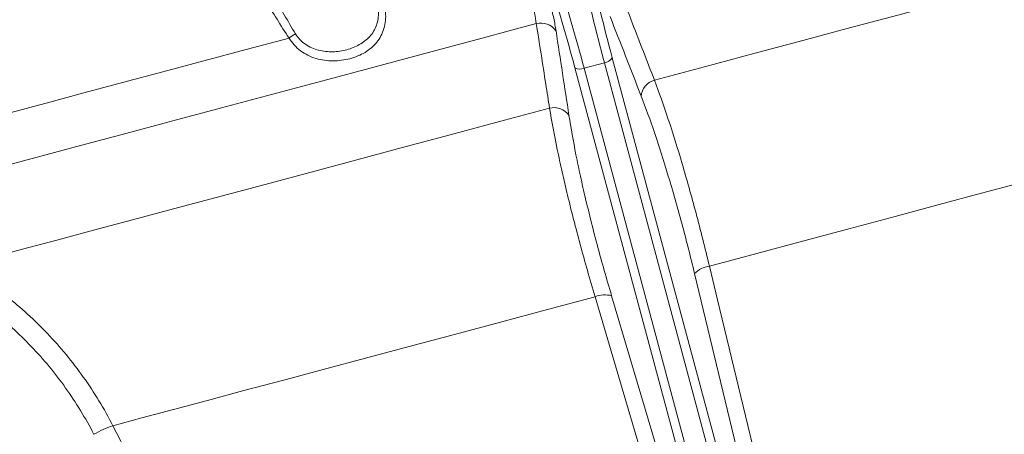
# Model space of a CAD drawing. Header units: millimetres. Extents: x -45 to 292, y -167 to 549.
# Tile 5 of 16: x 124 to 234, y -30 to 16. Entities that reach past the tile are written whole.
import ezdxf

# ---------------------------------------------------------------- set-up
doc = ezdxf.new("R2010")
doc.units = ezdxf.units.MM

msp = doc.modelspace()

# ---------------------------------------------------------------- linework, layer by layer
at = {"color": 7, "linetype": 'Continuous', "lineweight": 15}
for p, q in [((189.29, 11.07), (187.05, 10.47)), ((220.69, -106.1), (189.29, 11.07)), ((190.16, 11.64), (221.55, -105.54)), ((217.41, -106.65), (186.01, 10.52)), ((187.05, 10.47), (218.44, -106.7)), ((221.48, -104.52), (199.3, -12.35)), ((190.09, -14.82), (216.96, -105.73))]:
    msp.add_line(p, q, dxfattribs=at)
at = {"color": 7, "linetype": 'Continuous', "lineweight": 15, "flags": 128}
for points in [[(194.84, 9.14), (200.39, 10.63), (205.88, 12.1), (211.31, 13.55), (216.64, 14.98), (221.85, 16.38), (226.93, 17.74), (231.84, 19.05), (236.58, 20.32), (241.11, 21.54), (245.42, 22.69), (249.49, 23.78), (253.31, 24.81), (256.85, 25.76), (260.11, 26.63)], [(106.29, -4.79), (109.72, -3.87), (113.46, -2.87), (117.49, -1.79), (121.79, -0.64), (126.35, 0.59), (131.15, 1.87), (136.18, 3.22), (141.4, 4.62), (146.8, 6.06), (152.36, 7.55), (158.05, 9.08), (163.86, 10.64), (169.76, 12.22), (175.73, 13.82), (181.73, 15.43)], [(119.45, 4.48), (123.31, 5.52), (127.34, 6.6), (131.52, 7.72), (135.84, 8.87), (140.29, 10.07), (144.86, 11.29), (149.54, 12.54), (154.31, 13.82)], [(117.93, -11.47), (121.19, -10.6), (124.73, -9.65), (128.55, -8.62), (132.62, -7.53), (136.93, -6.38), (141.47, -5.16), (146.2, -3.89), (151.11, -2.58), (156.19, -1.22), (161.4, 0.18), (166.74, 1.61), (172.16, 3.06), (177.66, 4.54), (183.2, 6.02)], [(200.94, -11.52), (206.21, -10.1), (211.42, -8.71), (216.54, -7.34), (221.55, -5.99), (226.41, -4.69), (231.11, -3.43), (235.61, -2.23), (239.89, -1.08), (243.94, 0), (247.72, 1.02), (251.22, 1.96), (254.42, 2.81)], [(200.94, -11.52), (201.84, -15.27), (205.46, -30.3), (219.94, -90.42), (223.13, -103.68)], [(134.77, -29.25), (137.97, -28.39), (141.47, -27.45), (145.25, -26.44), (149.3, -25.35), (153.58, -24.21), (158.08, -23), (162.78, -21.74), (167.64, -20.44), (172.64, -19.1), (177.77, -17.73), (182.98, -16.33), (188.25, -14.92)], [(215.11, -105.83), (214.02, -102.12), (209.64, -87.29), (192.11, -27.99), (188.25, -14.92)], [(134.77, -29.25), (136.58, -32.76), (143.84, -46.82), (172.87, -103.04), (179.27, -115.43)]]:
    msp.add_lwpolyline(points, dxfattribs=at)
at = {"color": 7, "linetype": 'Continuous', "lineweight": 15}
for centre, radius, start, end in [((182.26, 13.49), 2, 34.3526, 105.3409), ((141.69, 34.13), 23.9, 301.8576, 303.8868), ((189.15, 12.24), 1.18, 277.0274, 329.2772), ((186.59, 11.55), 1.18, 240.7218, 292.9729), ((195.36, 7.21), 2, 105.1912, 175.7847), ((183.71, 4.09), 2, 34.215, 104.8091), ((201.33, -14.31), 2.82, 97.9375, 135.9992), ((189.31, -17.53), 2.82, 74.0006, 112.0628), ((137.81, -38.75), 9.98, 107.7853, 121.147)]:
    msp.add_arc(centre, radius, start, end, dxfattribs=at)
for centre, major_axis, ratio, start_param, end_param in [((193.55, 32.37), (-9.33, 48.22), 0.161522, 1.756757, 1.983649), ((173.64, 27.1), (-16.29, 47.4), 0.158323, 4.299998, 4.526891), ((192.58, 32.18), (-9.6, 49.19), 0.158323, 1.756295, 1.983188), ((172.71, 26.78), (-16.03, 46.43), 0.161522, 4.299536, 4.526429)]:
    msp.add_ellipse(centre, major_axis=major_axis, ratio=ratio, start_param=start_param, end_param=end_param, dxfattribs=at)
for points, knots in [([(154.31, 13.82), (153.39, 15.2), (152.52, 16.61), (150.87, 19.45), (150.07, 20.89), (147.77, 25.24), (146.32, 28.18), (143.56, 34.12), (142.23, 37.12), (139.67, 43.15), (138.44, 46.18), (137.25, 49.23)], [0, 0, 0, 0, 0.125, 0.125, 0.25, 0.25, 0.5, 0.5, 0.75, 0.75, 1, 1, 1, 1]), ([(139.06, 49.98), (140.19, 46.93), (141.35, 43.88), (143.75, 37.82), (144.99, 34.81), (147.58, 28.83), (148.93, 25.86), (151.08, 21.46), (151.82, 20.01), (153.36, 17.12), (154.16, 15.69), (155.02, 14.28)], [0, 0, 0, 0, 0.25, 0.25, 0.5, 0.5, 0.75, 0.75, 0.875, 0.875, 1, 1, 1, 1]), ([(181.73, 15.43), (181.64, 16.16), (181.49, 16.98), (181.16, 18.37), (181.04, 18.85), (180.77, 19.82), (180.62, 20.32), (180.46, 20.83)], [0, 0, 0, 0, 0.5, 0.5, 0.75, 0.75, 1, 1, 1, 1]), ([(182.33, 21.09), (182.52, 20.48), (182.7, 19.88), (183.02, 18.71), (183.17, 18.14), (183.44, 17.04), (183.56, 16.51), (183.77, 15.53), (183.85, 15.06), (183.92, 14.62)], [0, 0, 0, 0, 0.25, 0.25, 0.5, 0.5, 0.75, 0.75, 1, 1, 1, 1]), ([(191.41, 18.02), (191.74, 17.18), (192.06, 16.34), (192.38, 15.5), (193.2, 13.38), (194.02, 11.26), (194.84, 9.14)], [0, 0, 0, 0, 0.004, 0.004, 0.004, 0.0141024, 0.0141024, 0.0141024, 0.0141024]), ([(165.01, 16.69), (165.03, 16.37), (165.03, 16.07), (164.97, 15.46), (164.91, 15.17), (164.74, 14.6), (164.63, 14.33), (164.37, 13.82), (164.21, 13.58), (163.85, 13.14), (163.66, 12.93), (163.22, 12.56), (162.98, 12.38), (162.48, 12.08), (162.21, 11.95), (161.66, 11.71), (161.36, 11.61), (160.76, 11.45), (160.45, 11.39), (159.83, 11.31), (159.51, 11.29), (158.87, 11.29), (158.55, 11.31), (157.91, 11.4), (157.6, 11.46), (156.99, 11.65), (156.69, 11.77), (156.11, 12.05), (155.84, 12.22), (155.33, 12.6), (155.09, 12.82), (154.66, 13.29), (154.47, 13.55), (154.31, 13.82)], [0, 0, 0, 0, 0.0625, 0.0625, 0.125, 0.125, 0.1875, 0.1875, 0.25, 0.25, 0.3125, 0.3125, 0.375, 0.375, 0.4375, 0.4375, 0.5, 0.5, 0.5625, 0.5625, 0.625, 0.625, 0.6875, 0.6875, 0.75, 0.75, 0.8125, 0.8125, 0.875, 0.875, 0.9375, 0.9375, 1, 1, 1, 1]), ([(155.02, 14.28), (155.16, 14.05), (155.32, 13.84), (155.69, 13.46), (155.9, 13.28), (156.33, 12.97), (156.57, 12.84), (157.06, 12.63), (157.31, 12.54), (157.83, 12.4), (158.09, 12.36), (158.62, 12.3), (158.89, 12.29), (159.68, 12.31), (160.2, 12.39), (160.95, 12.59), (161.19, 12.67), (161.66, 12.86), (161.88, 12.97), (162.31, 13.21), (162.52, 13.35), (162.91, 13.65), (163.09, 13.81), (163.41, 14.17), (163.56, 14.36), (163.81, 14.78), (163.91, 15), (164.08, 15.47), (164.14, 15.72), (164.21, 16.22), (164.22, 16.48), (164.21, 16.74)], [0, 0, 0, 0, 0.0625, 0.0625, 0.125, 0.125, 0.1875, 0.1875, 0.25, 0.25, 0.3125, 0.3125, 0.375, 0.375, 0.5, 0.5, 0.5625, 0.5625, 0.625, 0.625, 0.6875, 0.6875, 0.75, 0.75, 0.8125, 0.8125, 0.875, 0.875, 0.9375, 0.9375, 1, 1, 1, 1]), ([(183.2, 6.02), (183.07, 6.91), (182.93, 7.8), (182.79, 8.69), (182.44, 10.93), (182.09, 13.18), (181.73, 15.43)], [0, 0, 0, 0, 0.004, 0.004, 0.004, 0.0141024, 0.0141024, 0.0141024, 0.0141024]), ([(194.84, 9.14), (195.35, 7.79), (195.86, 6.33), (196.89, 3.24), (197.4, 1.59), (198.17, -1.02), (198.43, -1.92), (198.94, -3.75), (199.2, -4.68), (199.96, -7.54), (200.45, -9.5), (200.94, -11.52)], [0, 0, 0, 0, 0.25, 0.25, 0.5, 0.5, 0.625, 0.625, 0.75, 0.75, 1, 1, 1, 1]), ([(199.3, -12.35), (198.83, -10.42), (198.36, -8.55), (197.63, -5.84), (197.38, -4.95), (196.89, -3.2), (196.63, -2.34), (195.88, 0.16), (195.38, 1.73), (194.38, 4.68), (193.87, 6.07), (193.37, 7.36)], [0, 0, 0, 0, 0.25, 0.25, 0.375, 0.375, 0.5, 0.5, 0.75, 0.75, 1, 1, 1, 1]), ([(188.25, -14.92), (187.66, -12.93), (187.12, -11), (186.1, -7.24), (185.63, -5.42), (184.99, -2.77), (184.79, -1.89), (184.41, -0.19), (184.23, 0.64), (183.72, 3.07), (183.44, 4.59), (183.2, 6.02)], [0, 0, 0, 0, 0.25, 0.25, 0.5, 0.5, 0.625, 0.625, 0.75, 0.75, 1, 1, 1, 1]), ([(185.36, 5.21), (185.58, 3.85), (185.83, 2.39), (186.29, 0.08), (186.46, -0.72), (186.81, -2.35), (187, -3.18), (187.6, -5.72), (188.04, -7.47), (189, -11.07), (189.53, -12.92), (190.09, -14.82)], [0, 0, 0, 0, 0.25, 0.25, 0.375, 0.375, 0.5, 0.5, 0.75, 0.75, 1, 1, 1, 1]), ([(117.93, -11.47), (119.7, -12.48), (121.38, -13.62), (124.57, -16.14), (126.08, -17.52), (128.22, -19.76), (128.91, -20.54), (130.24, -22.16), (130.87, -22.99), (132.7, -25.56), (133.79, -27.36), (134.77, -29.25)], [0, 0, 0, 0, 0.25, 0.25, 0.5, 0.5, 0.625, 0.625, 0.75, 0.75, 1, 1, 1, 1]), ([(132.65, -30.21), (131.72, -28.4), (130.67, -26.69), (128.94, -24.25), (128.33, -23.45), (127.06, -21.91), (126.39, -21.16), (124.34, -19.01), (122.89, -17.7), (119.82, -15.29), (118.21, -14.21), (116.51, -13.23)], [0, 0, 0, 0, 0.25, 0.25, 0.375, 0.375, 0.5, 0.5, 0.75, 0.75, 1, 1, 1, 1])]:
    msp.add_open_spline(points, degree=3, knots=knots, dxfattribs=at)
for points in [[(193.37, 7.36), (192.22, 10.32), (191.07, 13.27), (189.92, 16.23)], [(183.92, 14.62), (184.4, 11.49), (184.88, 8.35), (185.36, 5.21)]]:
    msp.add_open_spline(points, degree=3, dxfattribs=at)

doc.saveas('drawing.dxf')
